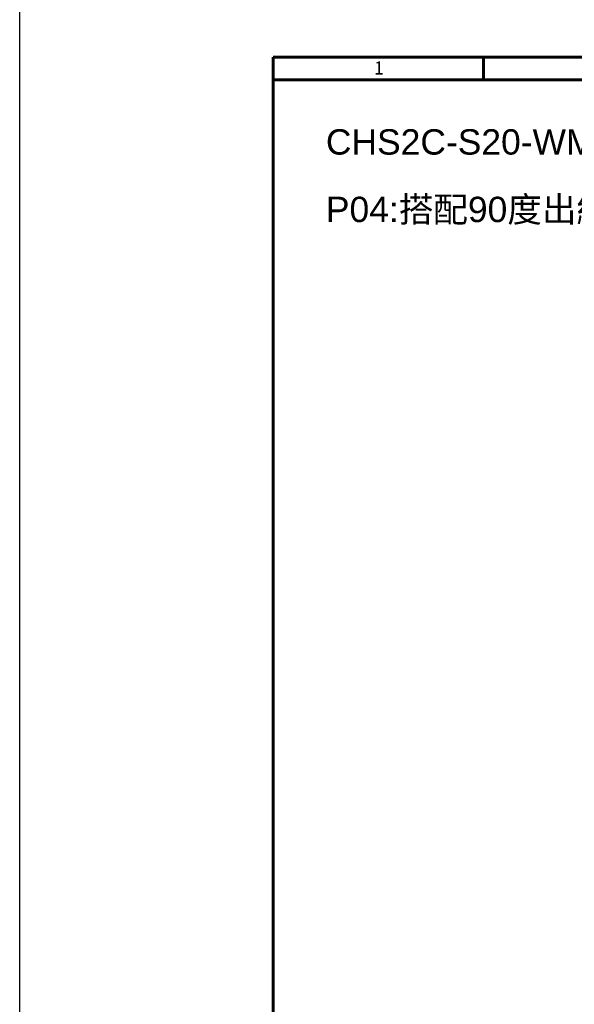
# Model space of a CAD drawing. Header units: millimetres. Extents: x 399 to 6076, y -1991 to 1602.
# Tile 98 of 256: x 5075 to 5206, y -830 to -597. Entities that reach past the tile are written whole.
import ezdxf

# ---------------------------------------------------------------- set-up
doc = ezdxf.new("R2010")
doc.units = ezdxf.units.MM
doc.layers.add('AM_0', color=7, linetype='Continuous', lineweight=50)
doc.layers.add('BORDER', color=7, linetype='Continuous')
doc.styles.get("Standard").update_dxf_attribs({"font": 'arial.ttf'})
doc.styles.add('標題欄', font='txt')

# ---------------------------------------------------------------- blocks, each defined once
blk = doc.blocks.new('A4-英文圖框-橫式')
at = {"layer": 'BORDER', "color": 123, "linetype": 'Continuous', "lineweight": 60, "ltscale": 25.4}
for p, q in [((2201.45, 183.5), (2201.45, 188.79)), ((2151.7, 183.5), (2549.79, 183.5))]:
    blk.add_line(p, q, dxfattribs=at)
blk.add_lwpolyline([(2151.7, 188.79), (2555.09, 188.79), (2555.09, -95.06), (2151.7, -95.06)], close=True, dxfattribs=at)
at = {"color": 60, "style": '標題欄'}
blk.add_text('1', height=3.18, dxfattribs=at).set_placement((2175.64, 184.72))

msp = doc.modelspace()

# ---------------------------------------------------------------- linework, layer by layer
at = {"color": 2}
msp.add_lwpolyline([(5074.625, 785.255), (6076.406, 785.255), (6076.406, -980.166), (5074.625, -980.166)], close=True, dxfattribs=at)

# ---------------------------------------------------------------- block references
msp.add_blockref('A4-英文圖框-橫式', (2982.929, -795.105))

# ---------------------------------------------------------------- texts
at = {"layer": 'AM_0'}
for s, p in [('CHS2C-S20-WM-P04', (5147.079, -629.331)), ('P04:搭配90度出線收線板金', (5147.079, -645.297))]:
    msp.add_text(s, height=6, dxfattribs=at).set_placement(p)

doc.saveas('drawing.dxf')
